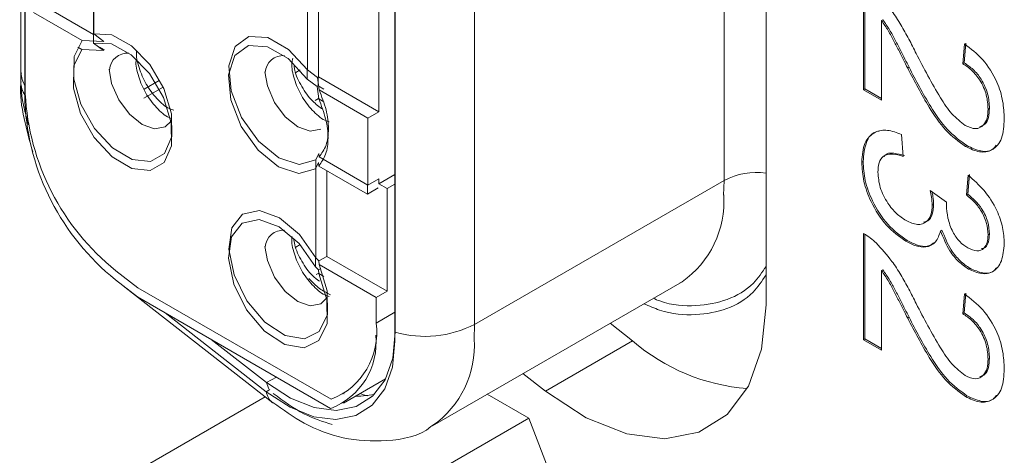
# Model space of a CAD drawing. Header units: millimetres. Extents: x 0 to 1727, y 0 to 1118.
# Tile 29 of 43: x 1395.29 to 1412.23, y 840.54 to 848.04. Entities that reach past the tile are written whole.
import ezdxf

# ---------------------------------------------------------------- set-up
doc = ezdxf.new("R2010")
doc.units = ezdxf.units.MM
doc.header["$LTSCALE"] = 2

msp = doc.modelspace()

# ---------------------------------------------------------------- linework, layer by layer
at = {"color": 7, "linetype": 'Continuous', "lineweight": 15}
for p, q in [((1395.311, 858.048), (1395.311, 846.967)), ((1407.408, 845.272), (1407.408, 857.39)), ((1408.129, 843.134), (1408.129, 856.552)), ((1401.751, 854.777), (1401.751, 842.66)), ((1403.117, 854.912), (1403.117, 842.795)), ((1401.745, 854.621), (1401.745, 842.504)), ((1396.566, 849.186), (1396.566, 847.792)), ((1396.56, 849.031), (1396.56, 847.636)), ((1400.432, 847.052), (1400.432, 848.753)), ((1409.806, 846.832), (1409.806, 848.66)), ((1395.387, 848.505), (1395.387, 846.763)), ((1400.243, 847.172), (1400.243, 848.566)), ((1409.83, 846.846), (1409.83, 848.644)), ((1395.381, 848.35), (1395.381, 846.607)), ((1396.368, 847.678), (1395.529, 848.162)), ((1396.56, 847.785), (1395.717, 848.271)), ((1401.469, 846.454), (1401.469, 848.305)), ((1410.14, 848.034), (1410.116, 848.021)), ((1410.116, 848.021), (1410.116, 846.653)), ((1396.368, 847.678), (1396.737, 847.662)), ((1396.737, 847.662), (1396.566, 847.792)), ((1396.362, 847.522), (1396.292, 847.563)), ((1396.362, 847.522), (1396.731, 847.507)), ((1396.731, 847.507), (1396.56, 847.636)), ((1396.748, 847.517), (1396.669, 847.563)), ((1411.513, 847.28), (1411.544, 847.621)), ((1411.537, 847.294), (1411.568, 847.635)), ((1400.114, 847.172), (1400.039, 847.129)), ((1400.237, 847.016), (1400.237, 847.181)), ((1400.243, 847.172), (1400.414, 847.042)), ((1410.589, 847.219), (1410.565, 847.205)), ((1411.537, 847.294), (1411.513, 847.28)), ((1397.431, 846.842), (1397.69, 846.99)), ((1400.237, 847.016), (1400.408, 846.886)), ((1400.414, 847.042), (1400.432, 847.052)), ((1400.414, 847.042), (1400.441, 846.829)), ((1400.425, 846.897), (1400.425, 847.04)), ((1401.469, 846.454), (1400.432, 847.052)), ((1397.425, 846.686), (1397.757, 846.876)), ((1400.408, 846.886), (1400.425, 846.897)), ((1400.408, 846.886), (1400.435, 846.674)), ((1400.522, 846.841), (1400.425, 846.897)), ((1401.28, 846.345), (1400.441, 846.829)), ((1409.83, 846.846), (1409.806, 846.832)), ((1410.116, 846.653), (1409.806, 846.832)), ((1410.116, 846.68), (1409.83, 846.846)), ((1400.372, 846.648), (1400.433, 846.683)), ((1400.523, 846.623), (1400.435, 846.674)), ((1411.972, 846.513), (1411.948, 846.499)), ((1401.28, 846.345), (1401.469, 846.454)), ((1401.28, 845.191), (1401.28, 846.345)), ((1410.458, 846.061), (1410.489, 845.685)), ((1411.583, 845.87), (1411.559, 845.856)), ((1400.435, 845.737), (1400.384, 845.627)), ((1400.384, 843.938), (1400.384, 845.627)), ((1400.441, 845.675), (1400.435, 845.737)), ((1400.441, 845.675), (1401.28, 845.191)), ((1400.429, 845.582), (1400.378, 845.471)), ((1400.435, 845.52), (1400.429, 845.582)), ((1400.435, 845.52), (1401.274, 845.035)), ((1409.799, 845.6), (1409.775, 845.586)), ((1400.573, 843.966), (1400.573, 845.44)), ((1401.469, 845.3), (1401.28, 845.191)), ((1401.745, 845.372), (1401.469, 845.213)), ((1401.469, 845.3), (1401.469, 845.213)), ((1407.408, 845.272), (1403.117, 842.795)), ((1407.398, 845.02), (1407.408, 845.272)), ((1411.575, 845.022), (1411.606, 845.362)), ((1411.599, 845.036), (1411.63, 845.376)), ((1401.274, 845.035), (1401.274, 845.194)), ((1401.46, 845.142), (1401.274, 845.035)), ((1401.61, 845.131), (1401.469, 845.213)), ((1401.745, 845.209), (1401.61, 845.131)), ((1401.61, 845.131), (1401.61, 843.367)), ((1410.954, 845.097), (1411.234, 844.899)), ((1411.599, 845.036), (1411.575, 845.022)), ((1411.011, 844.86), (1410.987, 844.846)), ((1409.806, 842.53), (1409.806, 844.358)), ((1409.83, 842.544), (1409.83, 844.343)), ((1411.155, 844.419), (1411.131, 844.405)), ((1411.972, 844.35), (1411.948, 844.336)), ((1400.114, 844.167), (1400.039, 844.124)), ((1410.558, 844.238), (1410.534, 844.225)), ((1400.378, 843.783), (1400.378, 843.95)), ((1400.384, 843.938), (1400.435, 843.886)), ((1400.573, 843.966), (1400.435, 843.886)), ((1401.61, 843.367), (1400.573, 843.966)), ((1400.378, 843.783), (1400.429, 843.731)), ((1400.471, 843.755), (1400.429, 843.731)), ((1400.435, 843.886), (1400.441, 843.825)), ((1401.421, 843.258), (1400.441, 843.825)), ((1411.636, 843.76), (1411.612, 843.746)), ((1396.946, 843.719), (1397.321, 843.426)), ((1400.39, 843.653), (1400.434, 843.679)), ((1400.429, 843.731), (1400.435, 843.669)), ((1400.521, 843.619), (1400.435, 843.669)), ((1410.14, 843.733), (1410.116, 843.719)), ((1410.116, 843.719), (1410.116, 842.351)), ((1396.939, 843.564), (1397.315, 843.271)), ((1397.097, 843.434), (1399.643, 841.446)), ((1397.321, 843.426), (1400.646, 841.507)), ((1402.393, 841.052), (1406.684, 843.529)), ((1406.643, 843.506), (1406.684, 843.529)), ((1397.315, 843.271), (1400.64, 841.351)), ((1401.61, 843.367), (1401.421, 843.258)), ((1401.421, 843.258), (1401.421, 842.819)), ((1411.513, 842.978), (1411.544, 843.319)), ((1411.537, 842.992), (1411.568, 843.333)), ((1399.532, 841.637), (1397.796, 842.993)), ((1401.745, 843.006), (1401.421, 842.819)), ((1410.589, 842.917), (1410.565, 842.903)), ((1411.537, 842.992), (1411.513, 842.978)), ((1403.117, 842.795), (1403.107, 842.543)), ((1405.445, 842.814), (1405.832, 842.512)), ((1399.538, 841.793), (1398.585, 842.537)), ((1404.335, 841.648), (1405.832, 842.512)), ((1409.83, 842.544), (1409.806, 842.53)), ((1410.116, 842.351), (1409.806, 842.53)), ((1410.116, 842.379), (1409.83, 842.544)), ((1411.972, 842.211), (1411.948, 842.198)), ((1399.538, 841.793), (1399.707, 841.89)), ((1403.948, 841.95), (1404.335, 841.648)), ((1400.863, 841.442), (1401.584, 841.859)), ((1397.075, 840.141), (1399.512, 841.548)), ((1399.532, 841.637), (1399.594, 841.673)), ((1400.869, 841.598), (1400.872, 841.6)), ((1404.046, 841.18), (1403.331, 841.593)), ((1411.583, 841.568), (1411.559, 841.554)), ((1399.661, 838.649), (1404.046, 841.18)), ((1405.339, 837.849), (1404.046, 841.18))]:
    msp.add_line(p, q, dxfattribs=at)
at = {"color": 7, "linetype": 'Continuous', "lineweight": 15, "flags": 128}
for points in [[(1396.566, 847.792), (1396.875, 847.774), (1397.213, 847.589), (1397.528, 847.266), (1397.772, 846.854), (1397.905, 846.417), (1397.908, 846.025), (1397.78, 845.737), (1397.541, 845.599), (1397.228, 845.632), (1396.889, 845.831), (1396.578, 846.164), (1396.343, 846.581), (1396.22, 847.016), (1396.229, 847.402), (1396.368, 847.678)], [(1400.384, 845.627), (1400.097, 845.548), (1399.749, 845.661), (1399.399, 845.946), (1399.109, 846.353), (1398.929, 846.813), (1398.889, 847.245), (1398.998, 847.575), (1399.234, 847.746), (1399.559, 847.729), (1399.916, 847.526), (1400.243, 847.172)], [(1396.56, 847.636), (1396.868, 847.619), (1397.207, 847.434), (1397.522, 847.11), (1397.766, 846.698), (1397.899, 846.262), (1397.902, 845.869), (1397.774, 845.582), (1397.535, 845.443), (1397.221, 845.476), (1396.883, 845.675), (1396.572, 846.009), (1396.337, 846.425), (1396.214, 846.861), (1396.223, 847.246), (1396.362, 847.522)], [(1400.378, 845.471), (1400.091, 845.392), (1399.742, 845.505), (1399.393, 845.79), (1399.103, 846.198), (1398.923, 846.657), (1398.883, 847.089), (1398.991, 847.42), (1399.228, 847.591), (1399.553, 847.573), (1399.91, 847.37), (1400.237, 847.016)], [(1396.831, 847.185), (1396.873, 846.941), (1396.996, 846.658), (1397.179, 846.41), (1397.396, 846.236), (1397.612, 846.16), (1397.796, 846.196), (1397.894, 846.292)], [(1399.508, 847.142), (1399.551, 846.897), (1399.673, 846.615), (1399.857, 846.367), (1400.073, 846.192), (1400.29, 846.117), (1400.473, 846.153)], [(1400.435, 843.669), (1400.576, 843.216), (1400.578, 842.81), (1400.438, 842.519), (1400.182, 842.39), (1399.851, 842.447), (1399.501, 842.678), (1399.191, 843.046), (1398.972, 843.489), (1398.881, 843.933), (1398.933, 844.303), (1399.12, 844.539), (1399.41, 844.599), (1399.754, 844.475), (1400.096, 844.187), (1400.378, 843.783)], [(1400.441, 843.825), (1400.582, 843.372), (1400.584, 842.966), (1400.445, 842.675), (1400.188, 842.546), (1399.857, 842.602), (1399.507, 842.834), (1399.197, 843.202), (1398.978, 843.645), (1398.887, 844.089), (1398.939, 844.459), (1399.126, 844.694), (1399.416, 844.755), (1399.761, 844.631), (1400.103, 844.342), (1400.384, 843.938)], [(1399.508, 844.137), (1399.551, 843.892), (1399.673, 843.61), (1399.857, 843.362), (1400.073, 843.187), (1400.29, 843.112), (1400.473, 843.148), (1400.571, 843.244)], [(1397.06, 843.469), (1397.07, 843.459), (1397.097, 843.434)], [(1408.129, 843.134), (1408.053, 842.37), (1407.826, 841.731), (1407.461, 841.247), (1406.975, 840.941), (1406.389, 840.827), (1405.733, 840.911), (1405.037, 841.189), (1404.335, 841.648)], [(1401.751, 842.66), (1401.707, 842.214), (1401.575, 841.841), (1401.362, 841.559), (1401.078, 841.38), (1400.737, 841.314), (1400.354, 841.363), (1399.948, 841.525), (1399.538, 841.793)], [(1401.745, 842.504), (1401.701, 842.058), (1401.569, 841.686), (1401.356, 841.403), (1401.072, 841.225), (1400.73, 841.158), (1400.348, 841.207), (1399.942, 841.369), (1399.532, 841.637)], [(1399.578, 841.685), (1399.57, 841.7), (1399.538, 841.793)], [(1401.066, 841.56), (1401.159, 841.558), (1401.394, 841.59)], [(1401.142, 841.604), (1401.203, 841.586), (1401.28, 841.568)]]:
    msp.add_lwpolyline(points, dxfattribs=at)
at = {"color": 7, "linetype": 'Continuous', "lineweight": 15}
for centre, radius, start, end in [((1397.146, 847.149), 0.314, 85.8124, 175.1535), ((1399.824, 847.106), 0.314, 85.8124, 175.1535), ((1395.759, 846.975), 0.447, 180.9283, 212.5011), ((1395.762, 847.13), 0.445, 180.8725, 211.0933), ((1399.553, 846.975), 4.171, 182.9075, 231.3089), ((1399.547, 846.819), 4.171, 182.9075, 231.3089), ((1407.969, 844.191), 1.218, 82.4555, 117.4419), ((1405.723, 844.909), 1.681, 304.8485, 3.839), ((1399.824, 844.101), 0.314, 85.8125, 175.1532), ((1400.207, 842.651), 1.226, 290.9786, 7.8699), ((1402.262, 844.466), 1.877, 254.2171, 297.0953), ((1400.212, 842.482), 1.21, 290.7362, 6.0006), ((1401.432, 842.432), 1.681, 304.8966, 3.8389), ((1408.062, 845.091), 3.409, 229.1422, 265.6689), ((1399.842, 841.689), 0.314, 189.537, 230.1922)]:
    msp.add_arc(centre, radius, start, end, dxfattribs=at)
for points, knots in [([(1410.021, 848.498), (1410.115, 848.397), (1410.269, 848.229), (1410.45, 847.95), (1410.587, 847.705), (1410.67, 847.539), (1410.711, 847.455)], [0, 0, 0, 0, 0.339386, 0.559521, 0.779748, 1, 1, 1, 1]), ([(1410.565, 847.205), (1410.518, 847.299), (1410.439, 847.455), (1410.328, 847.67), (1410.232, 847.852), (1410.155, 847.964), (1410.116, 848.021)], [0, 0, 0, 0, 0.340036, 0.560061, 0.7801, 1, 1, 1, 1]), ([(1410.589, 847.219), (1410.542, 847.313), (1410.463, 847.468), (1410.352, 847.684), (1410.256, 847.866), (1410.179, 847.978), (1410.14, 848.034)], [0, 0, 0, 0, 0.340036, 0.560061, 0.7801, 1, 1, 1, 1]), ([(1397.945, 846.481), (1397.919, 846.488), (1397.821, 846.517), (1397.645, 846.674), (1397.455, 846.924), (1397.337, 847.21), (1397.287, 847.416), (1397.303, 847.494), (1397.303, 847.497)], [0, 0, 0, 0, 0.081576, 0.308758, 0.535939, 0.763116, 0.990297, 1, 1, 1, 1]), ([(1411.544, 847.621), (1411.652, 847.538), (1411.866, 847.373), (1412.103, 846.996), (1412.213, 846.632), (1412.222, 846.431), (1412.227, 846.33)], [0, 0, 0, 0, 0.2802193, 0.5589108, 0.7791548, 1, 1, 1, 1]), ([(1397.906, 846.336), (1397.891, 846.341), (1397.804, 846.368), (1397.639, 846.52), (1397.449, 846.768), (1397.331, 847.054), (1397.281, 847.26), (1397.296, 847.338), (1397.297, 847.341)], [0, 0, 0, 0, 0.048613, 0.283949, 0.519283, 0.754614, 0.989948, 1, 1, 1, 1]), ([(1400.616, 846.282), (1400.59, 846.289), (1400.493, 846.318), (1400.316, 846.475), (1400.127, 846.724), (1400.006, 847.013), (1399.958, 847.246), (1399.982, 847.346), (1399.989, 847.374)], [0, 0, 0, 0, 0.07579, 0.286859, 0.497927, 0.708991, 0.920058, 1, 1, 1, 1]), ([(1410.711, 847.455), (1410.844, 847.2), (1411.028, 846.845), (1411.316, 846.404), (1411.476, 846.278), (1411.556, 846.216)], [0, 0, 0, 0, 0.561319, 0.781391, 1, 1, 1, 1]), ([(1400.506, 846.496), (1400.445, 846.539), (1400.31, 846.636), (1400.139, 846.881), (1400.03, 847.1), (1400.015, 847.213), (1400.012, 847.235)], [0, 0, 0, 0, 0.26822, 0.595289, 0.922336, 1, 1, 1, 1]), ([(1411.559, 845.856), (1411.443, 845.941), (1411.211, 846.113), (1410.876, 846.607), (1410.683, 846.978), (1410.565, 847.205)], [0, 0, 0, 0, 0.278686, 0.558819, 1, 1, 1, 1]), ([(1411.583, 845.87), (1411.467, 845.955), (1411.235, 846.127), (1410.9, 846.621), (1410.707, 846.992), (1410.589, 847.219)], [0, 0, 0, 0, 0.278686, 0.558819, 1, 1, 1, 1]), ([(1411.948, 846.499), (1411.943, 846.58), (1411.933, 846.74), (1411.824, 846.988), (1411.671, 847.176), (1411.566, 847.246), (1411.513, 847.28)], [0, 0, 0, 0, 0.280347, 0.559493, 0.779415, 1, 1, 1, 1]), ([(1411.972, 846.513), (1411.967, 846.594), (1411.957, 846.754), (1411.848, 847.002), (1411.694, 847.19), (1411.59, 847.259), (1411.537, 847.294)], [0, 0, 0, 0, 0.280347, 0.559493, 0.779415, 1, 1, 1, 1]), ([(1395.315, 846.966), (1395.314, 846.957), (1395.29, 846.755), (1395.353, 846.346), (1395.463, 845.954), (1395.516, 845.764)], [0, 0, 0, 0, 0.025468, 0.525713, 1, 1, 1, 1]), ([(1395.321, 847.122), (1395.32, 847.112), (1395.296, 846.911), (1395.339, 846.607), (1395.418, 846.318), (1395.441, 846.231)], [0, 0, 0, 0, 0.034312, 0.708322, 1, 1, 1, 1]), ([(1400.441, 846.829), (1400.486, 846.714), (1400.577, 846.484), (1400.614, 846.153), (1400.577, 845.864), (1400.486, 845.738), (1400.441, 845.675)], [0, 0, 0, 0, 0.250002, 0.5, 0.749999, 1, 1, 1, 1]), ([(1400.435, 846.674), (1400.48, 846.559), (1400.57, 846.328), (1400.607, 845.997), (1400.57, 845.708), (1400.48, 845.582), (1400.435, 845.52)], [0, 0, 0, 0, 0.250001, 0.5, 0.749999, 1, 1, 1, 1]), ([(1411.556, 846.216), (1411.618, 846.19), (1411.742, 846.137), (1411.871, 846.208), (1411.939, 846.336), (1411.945, 846.445), (1411.948, 846.499)], [0, 0, 0, 0, 0.279081, 0.558606, 0.779055, 1, 1, 1, 1]), ([(1411.805, 846.199), (1411.837, 846.209), (1411.907, 846.231), (1411.962, 846.352), (1411.968, 846.459), (1411.972, 846.513)], [0, 0, 0, 0, 0.293326, 0.646266, 1, 1, 1, 1]), ([(1412.227, 846.33), (1412.22, 846.213), (1412.205, 845.978), (1412.038, 845.782), (1411.807, 845.739), (1411.642, 845.817), (1411.559, 845.856)], [0, 0, 0, 0, 0.280498, 0.559674, 0.779739, 1, 1, 1, 1]), ([(1409.775, 845.586), (1409.784, 845.702), (1409.803, 845.935), (1409.983, 846.114), (1410.212, 846.155), (1410.376, 846.093), (1410.458, 846.061)], [0, 0, 0, 0, 0.27991, 0.559259, 0.779482, 1, 1, 1, 1]), ([(1409.799, 845.6), (1409.809, 845.713), (1409.83, 845.941), (1409.958, 846.106), (1410.061, 846.119), (1410.075, 846.121)], [0, 0, 0, 0, 0.4642779, 0.9276272, 1, 1, 1, 1]), ([(1412.088, 845.877), (1412.071, 845.853), (1412.013, 845.77), (1411.827, 845.757), (1411.664, 845.832), (1411.583, 845.87)], [0, 0, 0, 0, 0.170719, 0.585174, 1, 1, 1, 1]), ([(1410.489, 845.685), (1410.426, 845.703), (1410.301, 845.739), (1410.145, 845.711), (1410.064, 845.582), (1410.057, 845.468), (1410.054, 845.412)], [0, 0, 0, 0, 0.2809041, 0.5601106, 0.7796646, 1, 1, 1, 1]), ([(1410.513, 845.699), (1410.451, 845.715), (1410.328, 845.748), (1410.195, 845.744), (1410.163, 845.688), (1410.159, 845.682)], [0, 0, 0, 0, 0.471814, 0.940776, 1, 1, 1, 1]), ([(1410.534, 844.225), (1410.419, 844.308), (1410.188, 844.473), (1409.937, 844.873), (1409.794, 845.26), (1409.781, 845.477), (1409.775, 845.586)], [0, 0, 0, 0, 0.279413, 0.559019, 0.779354, 1, 1, 1, 1]), ([(1410.558, 844.238), (1410.443, 844.321), (1410.212, 844.487), (1409.961, 844.887), (1409.818, 845.274), (1409.805, 845.491), (1409.799, 845.6)], [0, 0, 0, 0, 0.279413, 0.559019, 0.779354, 1, 1, 1, 1]), ([(1410.054, 845.412), (1410.061, 845.325), (1410.074, 845.152), (1410.206, 844.891), (1410.368, 844.693), (1410.481, 844.619), (1410.537, 844.582)], [0, 0, 0, 0, 0.279882, 0.558988, 0.779324, 1, 1, 1, 1]), ([(1411.606, 845.362), (1411.7, 845.28), (1411.888, 845.117), (1412.098, 844.785), (1412.212, 844.458), (1412.222, 844.277), (1412.227, 844.186)], [0, 0, 0, 0, 0.280266, 0.55952, 0.779573, 1, 1, 1, 1]), ([(1410.987, 844.846), (1410.984, 844.891), (1410.98, 844.973), (1410.962, 845.059), (1410.954, 845.097)], [0, 0, 0, 0, 0.559758, 1, 1, 1, 1]), ([(1411.011, 844.86), (1411.009, 844.905), (1411.005, 844.975), (1410.99, 845.049), (1410.985, 845.075)], [0, 0, 0, 0, 0.649574, 1, 1, 1, 1]), ([(1411.948, 844.336), (1411.943, 844.405), (1411.932, 844.543), (1411.835, 844.754), (1411.706, 844.913), (1411.619, 844.986), (1411.575, 845.022)], [0, 0, 0, 0, 0.279998, 0.559125, 0.779313, 1, 1, 1, 1]), ([(1411.972, 844.35), (1411.967, 844.419), (1411.956, 844.557), (1411.859, 844.768), (1411.73, 844.927), (1411.643, 844.999), (1411.599, 845.036)], [0, 0, 0, 0, 0.279998, 0.559125, 0.779313, 1, 1, 1, 1]), ([(1410.537, 844.582), (1410.604, 844.551), (1410.738, 844.489), (1410.89, 844.543), (1410.975, 844.67), (1410.983, 844.787), (1410.987, 844.846)], [0, 0, 0, 0, 0.279791, 0.559236, 0.779475, 1, 1, 1, 1]), ([(1410.838, 844.554), (1410.865, 844.559), (1410.935, 844.573), (1410.998, 844.687), (1411.007, 844.802), (1411.011, 844.86)], [0, 0, 0, 0, 0.231955, 0.615729, 1, 1, 1, 1]), ([(1411.234, 844.899), (1411.233, 844.889), (1411.231, 844.873), (1411.231, 844.856), (1411.23, 844.849)], [0, 0, 0, 0, 0.5600076, 1, 1, 1, 1]), ([(1411.23, 844.849), (1411.236, 844.775), (1411.247, 844.627), (1411.324, 844.4), (1411.455, 844.208), (1411.553, 844.143), (1411.601, 844.11)], [0, 0, 0, 0, 0.2806892, 0.56095, 0.7799515, 1, 1, 1, 1]), ([(1400.616, 843.277), (1400.59, 843.284), (1400.493, 843.313), (1400.316, 843.47), (1400.127, 843.72), (1400.008, 844.006), (1399.958, 844.217), (1399.975, 844.298), (1399.977, 844.305)], [0, 0, 0, 0, 0.080585, 0.305007, 0.529428, 0.753845, 0.978266, 1, 1, 1, 1]), ([(1400.45, 843.536), (1400.408, 843.566), (1400.293, 843.651), (1400.138, 843.877), (1400.025, 844.11), (1400.009, 844.237), (1400.005, 844.272)], [0, 0, 0, 0, 0.190394, 0.52879, 0.867164, 1, 1, 1, 1]), ([(1409.806, 844.358), (1409.847, 844.334), (1409.92, 844.29), (1409.99, 844.225), (1410.021, 844.197)], [0, 0, 0, 0, 0.5599597, 1, 1, 1, 1]), ([(1411.131, 844.405), (1411.107, 844.334), (1411.059, 844.193), (1410.898, 844.114), (1410.714, 844.132), (1410.594, 844.194), (1410.534, 844.225)], [0, 0, 0, 0, 0.279861, 0.559216, 0.779382, 1, 1, 1, 1]), ([(1411.612, 843.746), (1411.554, 843.786), (1411.439, 843.865), (1411.253, 844.093), (1411.178, 844.287), (1411.131, 844.405)], [0, 0, 0, 0, 0.280499, 0.561014, 1, 1, 1, 1]), ([(1411.636, 843.76), (1411.578, 843.8), (1411.463, 843.879), (1411.277, 844.107), (1411.201, 844.301), (1411.155, 844.419)], [0, 0, 0, 0, 0.280499, 0.561014, 1, 1, 1, 1]), ([(1411.601, 844.11), (1411.655, 844.087), (1411.761, 844.039), (1411.877, 844.09), (1411.939, 844.197), (1411.945, 844.29), (1411.948, 844.336)], [0, 0, 0, 0, 0.279457, 0.558871, 0.779226, 1, 1, 1, 1]), ([(1411.829, 844.093), (1411.855, 844.1), (1411.914, 844.114), (1411.962, 844.213), (1411.968, 844.304), (1411.972, 844.35)], [0, 0, 0, 0, 0.270561, 0.634935, 1, 1, 1, 1]), ([(1410.021, 844.197), (1410.115, 844.095), (1410.269, 843.927), (1410.45, 843.648), (1410.587, 843.403), (1410.67, 843.237), (1410.711, 843.153)], [0, 0, 0, 0, 0.339386, 0.559522, 0.779748, 1, 1, 1, 1]), ([(1411.036, 844.212), (1410.994, 844.182), (1410.913, 844.124), (1410.737, 844.147), (1410.618, 844.208), (1410.558, 844.238)], [0, 0, 0, 0, 0.341013, 0.670169, 1, 1, 1, 1]), ([(1412.227, 844.186), (1412.218, 844.081), (1412.198, 843.87), (1412.049, 843.687), (1411.838, 843.646), (1411.687, 843.713), (1411.612, 843.746)], [0, 0, 0, 0, 0.280201, 0.55987, 0.780012, 1, 1, 1, 1]), ([(1408.129, 843.794), (1408.061, 843.693), (1407.887, 843.434), (1407.474, 843.197), (1406.929, 843.097), (1406.485, 843.12), (1406.228, 843.228), (1406.189, 843.244)], [0, 0, 0, 0, 0.167868, 0.427729, 0.687586, 0.953756, 1, 1, 1, 1]), ([(1412.09, 843.769), (1412.077, 843.75), (1412.025, 843.676), (1411.858, 843.665), (1411.71, 843.728), (1411.636, 843.76)], [0, 0, 0, 0, 0.155566, 0.57793, 1, 1, 1, 1]), ([(1400.638, 843.305), (1400.574, 843.337), (1400.447, 843.4), (1400.327, 843.522), (1400.267, 843.582)], [0, 0, 0, 0, 0.497462, 1, 1, 1, 1]), ([(1408.129, 843.647), (1408.059, 843.542), (1407.883, 843.28), (1407.468, 843.042), (1406.923, 842.938), (1406.429, 842.976), (1406.118, 843.111), (1406.028, 843.15)], [0, 0, 0, 0, 0.161664, 0.405037, 0.648406, 0.897687, 1, 1, 1, 1]), ([(1410.565, 842.903), (1410.518, 842.998), (1410.439, 843.153), (1410.328, 843.368), (1410.232, 843.55), (1410.155, 843.663), (1410.116, 843.719)], [0, 0, 0, 0, 0.340037, 0.560062, 0.780101, 1, 1, 1, 1]), ([(1410.589, 842.917), (1410.542, 843.011), (1410.463, 843.167), (1410.352, 843.382), (1410.256, 843.564), (1410.179, 843.676), (1410.14, 843.733)], [0, 0, 0, 0, 0.340037, 0.560062, 0.780101, 1, 1, 1, 1]), ([(1411.544, 843.319), (1411.652, 843.236), (1411.866, 843.071), (1412.103, 842.694), (1412.213, 842.33), (1412.222, 842.129), (1412.227, 842.029)], [0, 0, 0, 0, 0.2802192, 0.5589102, 0.7791549, 1, 1, 1, 1]), ([(1410.711, 843.153), (1410.844, 842.898), (1411.028, 842.543), (1411.316, 842.102), (1411.476, 841.977), (1411.556, 841.914)], [0, 0, 0, 0, 0.5613186, 0.7813913, 1, 1, 1, 1]), ([(1411.559, 841.554), (1411.443, 841.64), (1411.211, 841.811), (1410.876, 842.305), (1410.683, 842.676), (1410.565, 842.903)], [0, 0, 0, 0, 0.278686, 0.55882, 1, 1, 1, 1]), ([(1411.583, 841.568), (1411.467, 841.653), (1411.235, 841.825), (1410.9, 842.319), (1410.707, 842.69), (1410.589, 842.917)], [0, 0, 0, 0, 0.278686, 0.55882, 1, 1, 1, 1]), ([(1411.948, 842.198), (1411.943, 842.278), (1411.933, 842.438), (1411.824, 842.686), (1411.671, 842.874), (1411.566, 842.944), (1411.513, 842.978)], [0, 0, 0, 0, 0.280347, 0.559494, 0.779415, 1, 1, 1, 1]), ([(1411.972, 842.211), (1411.967, 842.292), (1411.957, 842.452), (1411.848, 842.7), (1411.694, 842.888), (1411.59, 842.958), (1411.537, 842.992)], [0, 0, 0, 0, 0.280347, 0.559494, 0.779415, 1, 1, 1, 1]), ([(1411.556, 841.914), (1411.618, 841.888), (1411.742, 841.835), (1411.871, 841.906), (1411.939, 842.034), (1411.945, 842.143), (1411.948, 842.198)], [0, 0, 0, 0, 0.27908, 0.558607, 0.779056, 1, 1, 1, 1]), ([(1411.805, 841.897), (1411.837, 841.907), (1411.907, 841.929), (1411.962, 842.05), (1411.968, 842.158), (1411.972, 842.211)], [0, 0, 0, 0, 0.293328, 0.646267, 1, 1, 1, 1]), ([(1412.227, 842.029), (1412.22, 841.911), (1412.205, 841.676), (1412.038, 841.48), (1411.807, 841.437), (1411.642, 841.515), (1411.559, 841.554)], [0, 0, 0, 0, 0.280498, 0.559674, 0.779738, 1, 1, 1, 1]), ([(1399.652, 841.609), (1399.827, 841.478), (1400.145, 841.238), (1400.505, 841.124), (1400.668, 841.073)], [0, 0, 0, 0, 0.5473316, 1, 1, 1, 1]), ([(1412.088, 841.575), (1412.071, 841.551), (1412.013, 841.468), (1411.827, 841.455), (1411.664, 841.53), (1411.583, 841.568)], [0, 0, 0, 0, 0.170718, 0.585173, 1, 1, 1, 1]), ([(1399.646, 841.454), (1399.821, 841.326), (1400.2, 841.052), (1400.867, 840.805), (1401.609, 840.768), (1402.176, 840.866), (1402.382, 841.051), (1402.39, 841.058)], [0, 0, 0, 0, 0.210263, 0.454037, 0.713585, 0.988648, 1, 1, 1, 1])]:
    msp.add_open_spline(points, degree=3, knots=knots, dxfattribs=at)

doc.saveas('drawing.dxf')
